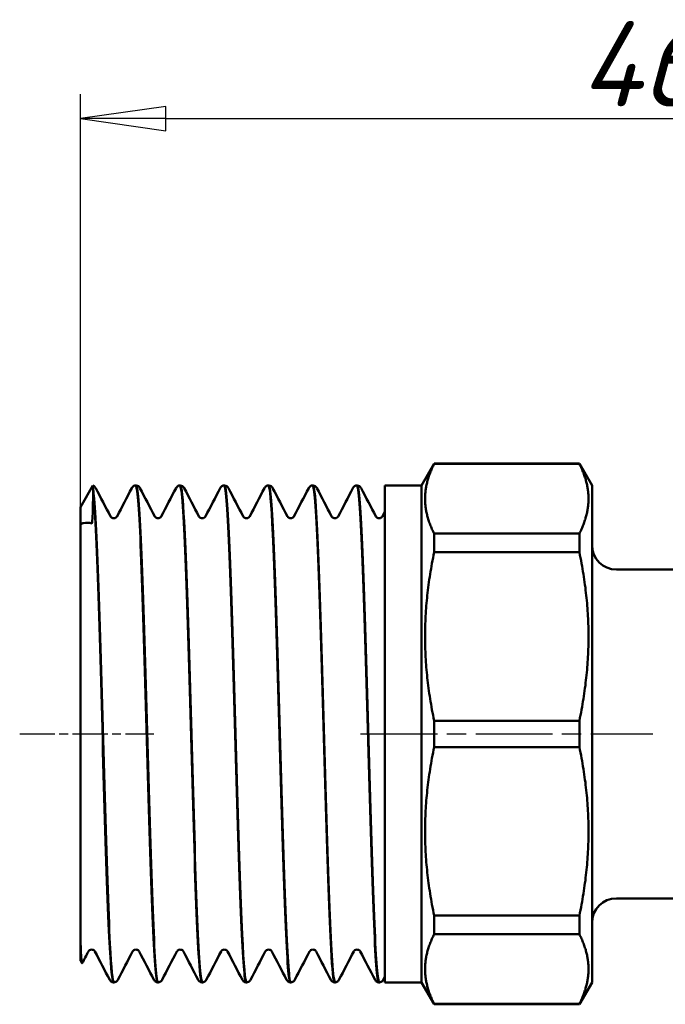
# Model space of a CAD drawing. Header units: millimetres. Extents: x -400 to 1117, y -69 to 356.
# Tile 5 of 11: x 50 to 77, y 129 to 169. Entities that reach past the tile are written whole.
import ezdxf

# ---------------------------------------------------------------- set-up
doc = ezdxf.new("R2010")
doc.units = ezdxf.units.MM
doc.linetypes.add('CHAIN', pattern=[0.7087, 0.4724, -0.0591, 0.1181, -0.0591])
for name, color, linetype, lineweight in [('Видимый контур (ГОСТ)', 7, 'Continuous', 50), ('Осевая линия (ГОСТ)', 7, 'Continuous', 25), ('Размер (ГОСТ)', 7, 'Continuous', 25)]:
    doc.layers.add(name, color=color, linetype=linetype, lineweight=lineweight)
doc.styles.add('Обычный текст (ГОСТ)', font='GOST Common Italic.ttf')
doc.dimstyles.new('Обычный (ГОСТ)', dxfattribs={"dimtxt": 3.5, "dimasz": 3.5, "dimexe": 1, "dimexo": 0, "dimgap": 0.5, "dimtad": 1, "dimrnd": 1e-08, "dimtxsty": 'Обычный текст (ГОСТ)', "dimblk": 'Filled-1', "dimcen": 0.09, "dimdle": 15, "dimclrd": 256, "dimclre": 256, "dimclrt": 256, "dimazin": 2, "dimtfac": 0.714286, "dimtdec": 3, "dimtmove": 0, "dimatfit": 3, "dimfxl": 1, "dimtolj": 1, "dimlwd": 25, "dimlwe": 25, "dimarcsym": 0})

# ---------------------------------------------------------------- blocks, each defined once
blk = doc.blocks.new('Filled-1')
at = {"color": 0}
for p, q in [((0, 0), (-1, 0.143)), ((-1, 0.143), (-1, -0.143)), ((-1, 0), (0, 0)), ((-1, -0.143), (0, 0))]:
    blk.add_line(p, q, dxfattribs=at)
at = {"color": 0, "flags": 128}
blk.add_lwpolyline([(-1, -0.143), (0, 0), (-1, 0.143), (-1, -0.143)], dxfattribs=at)
at = {"color": 0}
blk.add_solid([(-1, -0.143), (0, 0), (-1, 0.143), (-1, -0.143)], dxfattribs=at)
blk = doc.blocks.new('*D10')
at = {"layer": 'Defpoints', "color": 0, "linetype": 'Continuous', "transparency": 16777216}
for p in [(98.95, 165.26), (98.95, 146.401), (52.95, 144.492)]:
    blk.add_point(p, dxfattribs=at)
at = {"layer": 'Размер (ГОСТ)', "linetype": 'Continuous', "lineweight": 25, "transparency": 16777216}
for p, q in [((52.95, 144.492), (52.95, 166.26)), ((98.95, 146.401), (98.95, 166.26)), ((56.45, 165.26), (95.45, 165.26))]:
    blk.add_line(p, q, dxfattribs=at)
at = {"layer": 'Размер (ГОСТ)', "linetype": 'Continuous', "lineweight": 25, "transparency": 16777216, "xscale": 3.5, "yscale": 3.5, "zscale": 3.5, "rotation": 180}
blk.add_blockref('Filled-1', (52.95, 165.26), dxfattribs=at)
at = {"layer": 'Размер (ГОСТ)', "linetype": 'Continuous', "lineweight": 25, "transparency": 16777216, "xscale": 3.5, "yscale": 3.5, "zscale": 3.5}
blk.add_blockref('Filled-1', (98.95, 165.26), dxfattribs=at)
at = {"layer": 'Размер (ГОСТ)', "linetype": 'Continuous', "lineweight": 25, "transparency": 16777216, "insert": (73.456, 169.26), "char_height": 3.5, "attachment_point": 1, "style": 'Обычный текст (ГОСТ)'}
blk.add_mtext('\\A1;46', dxfattribs=at)

msp = doc.modelspace()

# ---------------------------------------------------------------- linework, layer by layer
at = {"layer": 'Видимый контур (ГОСТ)'}
for p, q in [((66.95, 150.201), (67.47, 151.101)), ((67.47, 151.088), (67.47, 151.101)), ((73.431, 151.101), (67.47, 151.101)), ((73.431, 151.088), (67.47, 151.088)), ((73.431, 151.101), (73.431, 151.088)), ((73.95, 150.201), (73.431, 151.101)), ((52.95, 149.312), (53.459, 150.193)), ((53.463, 149.929), (53.463, 150.049)), ((55.23, 150.201), (55.213, 150.201)), ((57.046, 150.201), (57.029, 150.201)), ((58.862, 150.201), (58.845, 150.201)), ((60.678, 150.201), (60.661, 150.201)), ((62.494, 150.201), (62.477, 150.201)), ((64.31, 150.201), (64.293, 150.201)), ((65.45, 129.801), (65.45, 150.201)), ((65.45, 150.201), (66.95, 150.201)), ((66.95, 150.201), (66.95, 129.801)), ((73.95, 129.801), (73.95, 150.201)), ((52.95, 149.312), (52.95, 148.618)), ((65.343, 148.93), (65.45, 149.136)), ((52.95, 144.492), (52.95, 148.618)), ((67.47, 147.458), (67.47, 148.223)), ((73.431, 148.223), (67.47, 148.223)), ((73.431, 148.223), (73.431, 147.458)), ((73.431, 147.458), (67.47, 147.458)), ((74.95, 146.751), (79.45, 146.751)), ((52.95, 140.026), (52.95, 144.492)), ((67.47, 139.46), (67.47, 140.542)), ((73.431, 140.542), (67.47, 140.542)), ((73.431, 140.542), (73.431, 139.46)), ((52.95, 135.553), (52.95, 140.026)), ((73.431, 139.46), (67.47, 139.46)), ((52.95, 131.404), (52.95, 135.553)), ((74.95, 133.251), (79.45, 133.251)), ((67.47, 131.779), (67.47, 132.544)), ((73.431, 132.544), (67.47, 132.544)), ((73.431, 132.544), (73.431, 131.779)), ((73.431, 131.779), (67.47, 131.779)), ((52.95, 131.404), (52.95, 130.69)), ((52.95, 130.69), (53.01, 130.586)), ((54.322, 129.801), (54.305, 129.801)), ((56.138, 129.801), (56.121, 129.801)), ((57.954, 129.801), (57.937, 129.801)), ((59.77, 129.801), (59.753, 129.801)), ((61.586, 129.801), (61.569, 129.801)), ((63.402, 129.801), (63.385, 129.801)), ((65.218, 129.801), (65.201, 129.801)), ((65.45, 130.047), (65.378, 129.908)), ((65.45, 129.801), (66.95, 129.801)), ((66.95, 129.801), (67.47, 128.901)), ((73.95, 129.801), (73.431, 128.901)), ((67.47, 128.901), (67.47, 128.914)), ((73.431, 128.914), (67.47, 128.914)), ((73.431, 128.901), (67.47, 128.901)), ((73.431, 128.914), (73.431, 128.901))]:
    msp.add_line(p, q, dxfattribs=at)
for centre, start, end in [((74.95, 147.751), 180, 270), ((74.95, 132.251), 90, 180)]:
    msp.add_arc(centre, 1, start, end, dxfattribs=at)
for points in [[(67.47, 151.088), (66.741, 149.655), (67.47, 148.223)], [(73.431, 148.223), (74.159, 149.655), (73.431, 151.088)], [(67.47, 147.458), (66.741, 144), (67.47, 140.542)], [(73.431, 140.542), (74.159, 144), (73.431, 147.458)], [(67.47, 139.46), (66.741, 136.002), (67.47, 132.544)], [(73.431, 132.544), (74.159, 136.002), (73.431, 139.46)], [(67.47, 131.779), (66.741, 130.346), (67.47, 128.914)], [(73.431, 128.914), (74.159, 130.346), (73.431, 131.779)]]:
    msp.add_rational_spline(points, [1.11858571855, 1.18816282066, 1.11858571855], degree=2, dxfattribs=at)
for points in [[(53.459, 150.193), (53.461, 150.197), (53.463, 150.15), (53.463, 150.049)], [(53.573, 150.094), (53.775, 149.706), (53.977, 149.318), (54.18, 148.93)], [(54.446, 148.93), (54.649, 149.318), (54.851, 149.706), (55.053, 150.094)], [(55.389, 150.094), (55.591, 149.706), (55.794, 149.318), (55.996, 148.93)], [(56.262, 148.93), (56.465, 149.318), (56.667, 149.706), (56.869, 150.094)], [(57.205, 150.094), (57.407, 149.706), (57.61, 149.318), (57.812, 148.93)], [(58.078, 148.93), (58.281, 149.318), (58.483, 149.706), (58.685, 150.094)], [(59.021, 150.094), (59.223, 149.706), (59.426, 149.318), (59.628, 148.93)], [(59.895, 148.93), (60.097, 149.318), (60.299, 149.706), (60.501, 150.094)], [(60.837, 150.094), (61.04, 149.706), (61.242, 149.318), (61.444, 148.93)], [(61.711, 148.93), (61.913, 149.318), (62.115, 149.706), (62.318, 150.094)], [(62.653, 150.094), (62.856, 149.706), (63.058, 149.318), (63.26, 148.93)], [(63.527, 148.93), (63.729, 149.318), (63.931, 149.706), (64.134, 150.094)], [(64.47, 150.094), (64.672, 149.706), (64.874, 149.318), (65.076, 148.93)], [(53.272, 131.071), (53.187, 130.91), (53.103, 130.748), (53.019, 130.587)], [(54.145, 129.908), (53.943, 130.296), (53.741, 130.684), (53.538, 131.071)], [(55.088, 131.071), (54.885, 130.684), (54.683, 130.296), (54.481, 129.908)], [(55.961, 129.908), (55.759, 130.296), (55.557, 130.684), (55.354, 131.071)], [(56.904, 131.071), (56.702, 130.684), (56.499, 130.296), (56.297, 129.908)], [(57.777, 129.908), (57.575, 130.296), (57.373, 130.684), (57.17, 131.071)], [(58.72, 131.071), (58.518, 130.684), (58.315, 130.296), (58.113, 129.908)], [(59.593, 129.908), (59.391, 130.296), (59.189, 130.684), (58.987, 131.071)], [(60.536, 131.071), (60.334, 130.684), (60.132, 130.296), (59.929, 129.908)], [(61.409, 129.908), (61.207, 130.296), (61.005, 130.684), (60.803, 131.071)], [(62.352, 131.071), (62.15, 130.684), (61.948, 130.296), (61.745, 129.908)], [(63.226, 129.908), (63.023, 130.296), (62.821, 130.684), (62.619, 131.071)], [(64.168, 131.071), (63.966, 130.684), (63.764, 130.296), (63.561, 129.908)], [(65.042, 129.908), (64.839, 130.296), (64.637, 130.684), (64.435, 131.071)]]:
    msp.add_open_spline(points, degree=3, dxfattribs=at)
for points, knots in [([(53.459, 150.193), (53.493, 150.183), (53.517, 150.164), (53.551, 150.131), (53.561, 150.116), (53.57, 150.1), (53.572, 150.097), (53.573, 150.094)], [0, 0, 0, 0, 0.02133103, 0.02133103, 0.04422006, 0.04422006, 0.04913976, 0.04913976, 0.04913976, 0.04913976]), ([(54.322, 129.805), (54.267, 129.809), (54.213, 130.354), (54.158, 131.383), (54.086, 132.749), (54.014, 134.954), (53.941, 137.424), (53.869, 139.883), (53.797, 142.579), (53.725, 144.819), (53.653, 147.06), (53.581, 148.822), (53.509, 149.648), (53.494, 149.823), (53.479, 149.957), (53.463, 150.049)], [-10.996836, -10.996836, -10.996836, -10.996836, -10.431104, -10.431104, -10.431104, -9.680173, -9.680173, -9.680173, -8.932836, -8.932836, -8.932836, -8.184852, -8.184852, -8.184852, -8.026571, -8.026571, -8.026571, -8.026571]), ([(55.053, 150.094), (55.061, 150.11), (55.071, 150.128), (55.105, 150.16), (55.12, 150.172), (55.16, 150.192), (55.186, 150.2), (55.212, 150.201)], [0, 0, 0, 0, 0.02822783, 0.02822783, 0.0429059, 0.0429059, 0.0581087, 0.0581087, 0.0581087, 0.0581087]), ([(55.212, 150.201), (55.28, 150.2), (55.349, 149.321), (55.417, 147.758), (55.489, 146.103), (55.561, 143.698), (55.634, 141.166), (55.706, 138.635), (55.778, 136.002), (55.85, 133.951), (55.922, 131.9), (55.994, 130.451), (56.067, 129.978), (56.085, 129.86), (56.103, 129.803), (56.121, 129.806)], [7.85272, 7.85272, 7.85272, 7.85272, 8.560655, 8.560655, 8.560655, 9.310314, 9.310314, 9.310314, 10.059736, 10.059736, 10.059736, 10.808926, 10.808926, 10.808926, 10.995574, 10.995574, 10.995574, 10.995574]), ([(56.138, 129.802), (56.13, 129.801), (56.122, 129.812), (56.114, 129.834), (56.042, 130.041), (55.97, 131.243), (55.897, 133.128), (55.825, 135.011), (55.753, 137.555), (55.681, 140.103), (55.609, 142.648), (55.536, 145.169), (55.464, 147.016), (55.392, 148.862), (55.32, 150.015), (55.248, 150.18), (55.242, 150.194), (55.236, 150.201), (55.23, 150.2)], [-17.280022, -17.280022, -17.280022, -17.280022, -17.197608, -17.197608, -17.197608, -16.447299, -16.447299, -16.447299, -15.697964, -15.697964, -15.697964, -14.949518, -14.949518, -14.949518, -14.201875, -14.201875, -14.201875, -14.137167, -14.137167, -14.137167, -14.137167]), ([(55.23, 150.201), (55.266, 150.199), (55.301, 150.185), (55.345, 150.155), (55.359, 150.139), (55.378, 150.114), (55.384, 150.104), (55.389, 150.094)], [0, 0, 0, 0, 0.02091534, 0.02091534, 0.04041288, 0.04041288, 0.05807957, 0.05807957, 0.05807957, 0.05807957]), ([(56.869, 150.094), (56.877, 150.11), (56.888, 150.128), (56.921, 150.16), (56.936, 150.172), (56.976, 150.192), (57.002, 150.2), (57.028, 150.201)], [0, 0, 0, 0, 0.02822783, 0.02822783, 0.0429059, 0.0429059, 0.0581087, 0.0581087, 0.0581087, 0.0581087]), ([(57.028, 150.193), (57.068, 150.193), (57.108, 149.907), (57.148, 149.338), (57.221, 148.314), (57.293, 146.386), (57.365, 144.052), (57.437, 141.719), (57.509, 139.004), (57.581, 136.607), (57.653, 134.21), (57.725, 132.155), (57.797, 130.973), (57.843, 130.207), (57.89, 129.812), (57.937, 129.808)], [14.135905, 14.135905, 14.135905, 14.135905, 14.551581, 14.551581, 14.551581, 15.299491, 15.299491, 15.299491, 16.047207, 16.047207, 16.047207, 16.794733, 16.794733, 16.794733, 17.27876, 17.27876, 17.27876, 17.27876]), ([(57.046, 150.201), (57.083, 150.199), (57.117, 150.185), (57.161, 150.155), (57.175, 150.139), (57.194, 150.114), (57.2, 150.104), (57.205, 150.094)], [0, 0, 0, 0, 0.02091534, 0.02091534, 0.04041288, 0.04041288, 0.05807957, 0.05807957, 0.05807957, 0.05807957]), ([(57.954, 129.809), (57.92, 129.807), (57.886, 130.014), (57.851, 130.432), (57.779, 131.314), (57.707, 133.123), (57.635, 135.393), (57.563, 137.662), (57.491, 140.367), (57.419, 142.812), (57.347, 145.255), (57.275, 147.413), (57.203, 148.728), (57.15, 149.686), (57.098, 150.19), (57.046, 150.196)], [-23.563207, -23.563207, -23.563207, -23.563207, -23.208249, -23.208249, -23.208249, -22.459893, -22.459893, -22.459893, -21.711945, -21.711945, -21.711945, -20.964382, -20.964382, -20.964382, -20.420352, -20.420352, -20.420352, -20.420352]), ([(58.685, 150.094), (58.693, 150.11), (58.704, 150.128), (58.737, 150.16), (58.752, 150.172), (58.792, 150.192), (58.818, 150.2), (58.844, 150.201)], [0, 0, 0, 0, 0.02822783, 0.02822783, 0.0429059, 0.0429059, 0.0581087, 0.0581087, 0.0581087, 0.0581087]), ([(58.844, 150.197), (58.86, 150.2), (58.876, 150.158), (58.891, 150.07), (58.964, 149.661), (59.036, 148.259), (59.109, 146.23), (59.181, 144.203), (59.254, 141.571), (59.327, 139.022), (59.399, 136.476), (59.472, 134.039), (59.544, 132.348), (59.614, 130.724), (59.683, 129.804), (59.753, 129.801)], [20.41909, 20.41909, 20.41909, 20.41909, 20.580602, 20.580602, 20.580602, 21.334228, 21.334228, 21.334228, 22.087227, 22.087227, 22.087227, 22.839621, 22.839621, 22.839621, 23.561945, 23.561945, 23.561945, 23.561945]), ([(58.862, 150.201), (58.899, 150.199), (58.933, 150.185), (58.977, 150.155), (58.991, 150.139), (59.01, 150.114), (59.016, 150.104), (59.021, 150.094)], [0, 0, 0, 0, 0.02091534, 0.02091534, 0.04041288, 0.04041288, 0.05807957, 0.05807957, 0.05807957, 0.05807957]), ([(59.77, 129.803), (59.709, 129.807), (59.648, 130.501), (59.587, 131.776), (59.514, 133.289), (59.442, 135.604), (59.369, 138.118), (59.297, 140.631), (59.225, 143.315), (59.152, 145.472), (59.08, 147.628), (59.007, 149.235), (58.935, 149.875), (58.911, 150.091), (58.886, 150.196), (58.862, 150.194)], [-29.846392, -29.846392, -29.846392, -29.846392, -29.212348, -29.212348, -29.212348, -28.459954, -28.459954, -28.459954, -27.708141, -27.708141, -27.708141, -26.956889, -26.956889, -26.956889, -26.703538, -26.703538, -26.703538, -26.703538]), ([(60.501, 150.094), (60.509, 150.11), (60.52, 150.128), (60.553, 150.16), (60.568, 150.172), (60.608, 150.192), (60.634, 150.2), (60.661, 150.201)], [0, 0, 0, 0, 0.02822783, 0.02822783, 0.0429059, 0.0429059, 0.0581087, 0.0581087, 0.0581087, 0.0581087]), ([(60.661, 150.199), (60.722, 150.195), (60.784, 149.487), (60.846, 148.188), (60.918, 146.67), (60.99, 144.361), (61.062, 141.857), (61.134, 139.355), (61.206, 136.685), (61.278, 134.537), (61.35, 132.389), (61.422, 130.785), (61.494, 130.137), (61.519, 129.914), (61.544, 129.806), (61.569, 129.808)], [26.702276, 26.702276, 26.702276, 26.702276, 27.342542, 27.342542, 27.342542, 28.091326, 28.091326, 28.091326, 28.839682, 28.839682, 28.839682, 29.58763, 29.58763, 29.58763, 29.84513, 29.84513, 29.84513, 29.84513]), ([(61.586, 129.804), (61.574, 129.802), (61.561, 129.828), (61.549, 129.885), (61.477, 130.21), (61.405, 131.517), (61.333, 133.47), (61.261, 135.423), (61.189, 138), (61.117, 140.538), (61.045, 143.075), (60.973, 145.548), (60.901, 147.318), (60.829, 149.088), (60.757, 150.138), (60.685, 150.198), (60.682, 150.2), (60.68, 150.201), (60.678, 150.201)], [-36.129577, -36.129577, -36.129577, -36.129577, -36.000084, -36.000084, -36.000084, -35.252368, -35.252368, -35.252368, -34.504842, -34.504842, -34.504842, -33.7575, -33.7575, -33.7575, -33.010337, -33.010337, -33.010337, -32.986723, -32.986723, -32.986723, -32.986723]), ([(60.678, 150.201), (60.715, 150.199), (60.749, 150.185), (60.793, 150.155), (60.807, 150.139), (60.826, 150.114), (60.832, 150.104), (60.837, 150.094)], [0, 0, 0, 0, 0.02091534, 0.02091534, 0.04041288, 0.04041288, 0.05807957, 0.05807957, 0.05807957, 0.05807957]), ([(62.318, 150.094), (62.326, 150.11), (62.336, 150.128), (62.369, 150.16), (62.384, 150.172), (62.424, 150.192), (62.45, 150.2), (62.477, 150.201)], [0, 0, 0, 0, 0.02822783, 0.02822783, 0.0429059, 0.0429059, 0.0581087, 0.0581087, 0.0581087, 0.0581087]), ([(62.477, 150.193), (62.512, 150.194), (62.547, 149.975), (62.582, 149.533), (62.655, 148.624), (62.727, 146.783), (62.799, 144.489), (62.872, 142.198), (62.944, 139.479), (63.016, 137.038), (63.088, 134.6), (63.161, 132.464), (63.233, 131.183), (63.284, 130.283), (63.334, 129.812), (63.385, 129.807)], [32.985461, 32.985461, 32.985461, 32.985461, 33.350594, 33.350594, 33.350594, 34.101967, 34.101967, 34.101967, 34.852276, 34.852276, 34.852276, 35.601611, 35.601611, 35.601611, 36.128316, 36.128316, 36.128316, 36.128316]), ([(62.494, 150.201), (62.531, 150.199), (62.565, 150.185), (62.61, 150.155), (62.623, 150.139), (62.642, 150.114), (62.648, 150.104), (62.653, 150.094)], [0, 0, 0, 0, 0.02091534, 0.02091534, 0.04041288, 0.04041288, 0.05807957, 0.05807957, 0.05807957, 0.05807957]), ([(63.402, 129.809), (63.362, 129.809), (63.321, 130.107), (63.28, 130.697), (63.208, 131.741), (63.136, 133.689), (63.063, 136.037), (62.991, 138.384), (62.919, 141.106), (62.847, 143.499), (62.775, 145.891), (62.702, 147.929), (62.63, 149.087), (62.585, 149.816), (62.539, 150.19), (62.494, 150.194)], [-42.412763, -42.412763, -42.412763, -42.412763, -41.989261, -41.989261, -41.989261, -41.239839, -41.239839, -41.239839, -40.490649, -40.490649, -40.490649, -39.741686, -39.741686, -39.741686, -39.269908, -39.269908, -39.269908, -39.269908]), ([(64.134, 150.094), (64.142, 150.11), (64.152, 150.128), (64.185, 150.16), (64.2, 150.172), (64.24, 150.192), (64.266, 150.2), (64.293, 150.201)], [0, 0, 0, 0, 0.02822783, 0.02822783, 0.0429059, 0.0429059, 0.0581087, 0.0581087, 0.0581087, 0.0581087]), ([(64.293, 150.199), (64.303, 150.201), (64.313, 150.183), (64.323, 150.147), (64.395, 149.885), (64.467, 148.636), (64.539, 146.721), (64.611, 144.81), (64.683, 142.257), (64.755, 139.718), (64.827, 137.166), (64.9, 134.654), (64.972, 132.837), (65.044, 131.028), (65.116, 129.925), (65.188, 129.811), (65.193, 129.804), (65.197, 129.801), (65.201, 129.801)], [39.268646, 39.268646, 39.268646, 39.268646, 39.372836, 39.372836, 39.372836, 40.121429, 40.121429, 40.121429, 40.868471, 40.868471, 40.868471, 41.619402, 41.619402, 41.619402, 42.366739, 42.366739, 42.366739, 42.411501, 42.411501, 42.411501, 42.411501]), ([(64.31, 150.201), (64.347, 150.199), (64.381, 150.185), (64.426, 150.155), (64.439, 150.139), (64.458, 150.114), (64.464, 150.104), (64.47, 150.094)], [0, 0, 0, 0, 0.02091534, 0.02091534, 0.04041288, 0.04041288, 0.05807957, 0.05807957, 0.05807957, 0.05807957]), ([(65.218, 129.801), (65.151, 129.803), (65.083, 130.666), (65.015, 132.206), (64.943, 133.854), (64.871, 136.26), (64.798, 138.797), (64.726, 141.334), (64.654, 143.975), (64.581, 146.034), (64.509, 148.093), (64.436, 149.549), (64.364, 150.023), (64.346, 150.141), (64.328, 150.198), (64.31, 150.196)], [-48.695948, -48.695948, -48.695948, -48.695948, -47.993643, -47.993643, -47.993643, -47.242168, -47.242168, -47.242168, -46.490969, -46.490969, -46.490969, -45.740041, -45.740041, -45.740041, -45.553093, -45.553093, -45.553093, -45.553093]), ([(53.463, 149.929), (53.463, 149.68), (53.457, 149.31), (53.442, 148.901), (53.435, 148.771), (53.425, 148.69), (53.423, 148.674), (53.419, 148.659), (53.418, 148.656), (53.417, 148.652), (53.417, 148.65), (53.416, 148.648), (53.415, 148.648), (53.415, 148.647), (53.415, 148.646), (53.414, 148.645), (53.414, 148.645), (53.413, 148.644), (53.413, 148.644), (53.412, 148.643), (53.411, 148.643), (53.41, 148.644)], [-0.0859104, -0.0859104, -0.0859104, -0.0859104, -0.0366028, -0.0366028, -0.0080454, -0.0080454, -0.00323779, -0.00323779, -0.00202549, -0.00202549, -0.00156327, -0.00156327, -0.00131593, -0.00131593, -0.00112407, -0.00112407, -0.0009163, -0.0009163, -0.0006061, -0.0006061, 0, 0, 0, 0]), ([(53.463, 149.929), (53.536, 149.343), (53.608, 147.782), (53.681, 145.654), (53.753, 143.526), (53.826, 140.854), (53.898, 138.332), (53.97, 135.812), (54.043, 133.468), (54.115, 131.912), (54.178, 130.555), (54.241, 129.809), (54.305, 129.803)], [1.802133, 1.802133, 1.802133, 1.802133, 2.554176, 2.554176, 2.554176, 3.305932, 3.305932, 3.305932, 4.057407, 4.057407, 4.057407, 4.712389, 4.712389, 4.712389, 4.712389]), ([(54.18, 148.93), (54.182, 148.926), (54.187, 148.915), (54.213, 148.89), (54.227, 148.88), (54.264, 148.862), (54.288, 148.856), (54.313, 148.856)], [0, 0, 0, 0, 0.02813456, 0.02813456, 0.04290855, 0.04290855, 0.05823067, 0.05823067, 0.05823067, 0.05823067]), ([(54.313, 148.856), (54.349, 148.856), (54.383, 148.87), (54.421, 148.896), (54.431, 148.907), (54.442, 148.923), (54.445, 148.928), (54.446, 148.93)], [0, 0, 0, 0, 0.02200714, 0.02200714, 0.04095795, 0.04095795, 0.05820552, 0.05820552, 0.05820552, 0.05820552]), ([(55.996, 148.93), (55.998, 148.926), (56.003, 148.915), (56.03, 148.89), (56.043, 148.88), (56.08, 148.862), (56.104, 148.856), (56.129, 148.856)], [0, 0, 0, 0, 0.02813456, 0.02813456, 0.04290855, 0.04290855, 0.05823067, 0.05823067, 0.05823067, 0.05823067]), ([(56.129, 148.856), (56.165, 148.856), (56.199, 148.87), (56.237, 148.896), (56.247, 148.907), (56.258, 148.923), (56.261, 148.928), (56.262, 148.93)], [0, 0, 0, 0, 0.02200714, 0.02200714, 0.04095795, 0.04095795, 0.05820552, 0.05820552, 0.05820552, 0.05820552]), ([(57.812, 148.93), (57.814, 148.926), (57.819, 148.915), (57.846, 148.89), (57.859, 148.88), (57.896, 148.862), (57.92, 148.856), (57.945, 148.856)], [0, 0, 0, 0, 0.02813456, 0.02813456, 0.04290855, 0.04290855, 0.05823067, 0.05823067, 0.05823067, 0.05823067]), ([(57.945, 148.856), (57.981, 148.856), (58.015, 148.87), (58.053, 148.896), (58.063, 148.907), (58.074, 148.923), (58.077, 148.928), (58.078, 148.93)], [0, 0, 0, 0, 0.02200714, 0.02200714, 0.04095795, 0.04095795, 0.05820552, 0.05820552, 0.05820552, 0.05820552]), ([(59.628, 148.93), (59.63, 148.926), (59.635, 148.915), (59.662, 148.89), (59.675, 148.88), (59.712, 148.862), (59.736, 148.856), (59.761, 148.856)], [0, 0, 0, 0, 0.02813456, 0.02813456, 0.04290855, 0.04290855, 0.05823067, 0.05823067, 0.05823067, 0.05823067]), ([(59.761, 148.856), (59.797, 148.856), (59.831, 148.87), (59.869, 148.896), (59.879, 148.907), (59.89, 148.923), (59.893, 148.928), (59.895, 148.93)], [0, 0, 0, 0, 0.02200714, 0.02200714, 0.04095795, 0.04095795, 0.05820552, 0.05820552, 0.05820552, 0.05820552]), ([(61.444, 148.93), (61.447, 148.926), (61.451, 148.915), (61.478, 148.89), (61.491, 148.88), (61.528, 148.862), (61.553, 148.856), (61.577, 148.856)], [0, 0, 0, 0, 0.02813456, 0.02813456, 0.04290855, 0.04290855, 0.05823067, 0.05823067, 0.05823067, 0.05823067]), ([(61.577, 148.856), (61.613, 148.856), (61.647, 148.87), (61.685, 148.896), (61.695, 148.907), (61.707, 148.923), (61.709, 148.928), (61.711, 148.93)], [0, 0, 0, 0, 0.02200714, 0.02200714, 0.04095795, 0.04095795, 0.05820552, 0.05820552, 0.05820552, 0.05820552]), ([(63.26, 148.93), (63.263, 148.926), (63.267, 148.915), (63.294, 148.89), (63.307, 148.88), (63.344, 148.862), (63.369, 148.856), (63.394, 148.856)], [0, 0, 0, 0, 0.02813456, 0.02813456, 0.04290855, 0.04290855, 0.05823067, 0.05823067, 0.05823067, 0.05823067]), ([(63.394, 148.856), (63.429, 148.856), (63.463, 148.87), (63.501, 148.896), (63.511, 148.907), (63.523, 148.923), (63.525, 148.928), (63.527, 148.93)], [0, 0, 0, 0, 0.02200714, 0.02200714, 0.04095795, 0.04095795, 0.05820552, 0.05820552, 0.05820552, 0.05820552]), ([(65.076, 148.93), (65.079, 148.926), (65.084, 148.915), (65.11, 148.89), (65.123, 148.88), (65.16, 148.862), (65.185, 148.856), (65.21, 148.856)], [0, 0, 0, 0, 0.02813456, 0.02813456, 0.04290855, 0.04290855, 0.05823067, 0.05823067, 0.05823067, 0.05823067]), ([(65.21, 148.856), (65.245, 148.856), (65.279, 148.87), (65.317, 148.896), (65.327, 148.907), (65.339, 148.923), (65.341, 148.928), (65.343, 148.93)], [0, 0, 0, 0, 0.02200714, 0.02200714, 0.04095795, 0.04095795, 0.05820552, 0.05820552, 0.05820552, 0.05820552]), ([(53.41, 148.644), (53.301, 148.677), (53.189, 148.682), (53.034, 148.648), (52.992, 148.635), (52.95, 148.618)], [-0.2555462, -0.2555462, -0.2555462, -0.2555462, -0.124961, -0.124961, -0.0777486, -0.0777486, -0.0777486, -0.0777486]), ([(52.95, 131.404), (52.966, 131.015), (52.981, 130.76), (53.004, 130.593), (53.011, 130.572), (53.019, 130.587)], [-2.9541331, -2.9541331, -2.9541331, -2.9541331, -2.6679178, -2.6679178, -2.5273237, -2.5273237, -2.5273237, -2.5273237]), ([(53.405, 131.146), (53.369, 131.146), (53.335, 131.132), (53.297, 131.106), (53.287, 131.094), (53.276, 131.079), (53.273, 131.074), (53.272, 131.071)], [0, 0, 0, 0, 0.02200714, 0.02200714, 0.04095795, 0.04095795, 0.05820552, 0.05820552, 0.05820552, 0.05820552]), ([(53.538, 131.071), (53.536, 131.076), (53.531, 131.087), (53.505, 131.112), (53.491, 131.122), (53.454, 131.14), (53.43, 131.146), (53.405, 131.146)], [0, 0, 0, 0, 0.02813456, 0.02813456, 0.04290855, 0.04290855, 0.05823067, 0.05823067, 0.05823067, 0.05823067]), ([(55.221, 131.146), (55.185, 131.146), (55.151, 131.132), (55.113, 131.106), (55.103, 131.094), (55.092, 131.079), (55.089, 131.074), (55.088, 131.071)], [0, 0, 0, 0, 0.02200714, 0.02200714, 0.04095795, 0.04095795, 0.05820552, 0.05820552, 0.05820552, 0.05820552]), ([(55.354, 131.071), (55.352, 131.076), (55.347, 131.087), (55.321, 131.112), (55.308, 131.122), (55.271, 131.14), (55.246, 131.146), (55.221, 131.146)], [0, 0, 0, 0, 0.02813456, 0.02813456, 0.04290855, 0.04290855, 0.05823067, 0.05823067, 0.05823067, 0.05823067]), ([(57.037, 131.146), (57.001, 131.146), (56.968, 131.132), (56.929, 131.106), (56.92, 131.094), (56.908, 131.079), (56.905, 131.074), (56.904, 131.071)], [0, 0, 0, 0, 0.02200714, 0.02200714, 0.04095795, 0.04095795, 0.05820552, 0.05820552, 0.05820552, 0.05820552]), ([(57.17, 131.071), (57.168, 131.076), (57.163, 131.087), (57.137, 131.112), (57.124, 131.122), (57.087, 131.14), (57.062, 131.146), (57.037, 131.146)], [0, 0, 0, 0, 0.02813456, 0.02813456, 0.04290855, 0.04290855, 0.05823067, 0.05823067, 0.05823067, 0.05823067]), ([(58.853, 131.146), (58.818, 131.146), (58.784, 131.132), (58.745, 131.106), (58.736, 131.094), (58.724, 131.079), (58.721, 131.074), (58.72, 131.071)], [0, 0, 0, 0, 0.02200714, 0.02200714, 0.04095795, 0.04095795, 0.05820552, 0.05820552, 0.05820552, 0.05820552]), ([(58.987, 131.071), (58.984, 131.076), (58.979, 131.087), (58.953, 131.112), (58.94, 131.122), (58.903, 131.14), (58.878, 131.146), (58.853, 131.146)], [0, 0, 0, 0, 0.02813456, 0.02813456, 0.04290855, 0.04290855, 0.05823067, 0.05823067, 0.05823067, 0.05823067]), ([(60.669, 131.146), (60.634, 131.146), (60.6, 131.132), (60.562, 131.106), (60.552, 131.094), (60.54, 131.079), (60.538, 131.074), (60.536, 131.071)], [0, 0, 0, 0, 0.02200714, 0.02200714, 0.04095795, 0.04095795, 0.05820552, 0.05820552, 0.05820552, 0.05820552]), ([(60.803, 131.071), (60.8, 131.076), (60.795, 131.087), (60.769, 131.112), (60.756, 131.122), (60.719, 131.14), (60.694, 131.146), (60.669, 131.146)], [0, 0, 0, 0, 0.02813456, 0.02813456, 0.04290855, 0.04290855, 0.05823067, 0.05823067, 0.05823067, 0.05823067]), ([(62.485, 131.146), (62.45, 131.146), (62.416, 131.132), (62.378, 131.106), (62.368, 131.094), (62.356, 131.079), (62.354, 131.074), (62.352, 131.071)], [0, 0, 0, 0, 0.02200714, 0.02200714, 0.04095795, 0.04095795, 0.05820552, 0.05820552, 0.05820552, 0.05820552]), ([(62.619, 131.071), (62.616, 131.076), (62.612, 131.087), (62.585, 131.112), (62.572, 131.122), (62.535, 131.14), (62.51, 131.146), (62.485, 131.146)], [0, 0, 0, 0, 0.02813456, 0.02813456, 0.04290855, 0.04290855, 0.05823067, 0.05823067, 0.05823067, 0.05823067]), ([(64.302, 131.146), (64.266, 131.146), (64.232, 131.132), (64.194, 131.106), (64.184, 131.094), (64.172, 131.079), (64.17, 131.074), (64.168, 131.071)], [0, 0, 0, 0, 0.02200714, 0.02200714, 0.04095795, 0.04095795, 0.05820552, 0.05820552, 0.05820552, 0.05820552]), ([(64.435, 131.071), (64.432, 131.076), (64.428, 131.087), (64.401, 131.112), (64.388, 131.122), (64.351, 131.14), (64.326, 131.146), (64.302, 131.146)], [0, 0, 0, 0, 0.02813456, 0.02813456, 0.04290855, 0.04290855, 0.05823067, 0.05823067, 0.05823067, 0.05823067]), ([(54.304, 129.801), (54.268, 129.803), (54.234, 129.817), (54.189, 129.847), (54.175, 129.862), (54.156, 129.888), (54.15, 129.898), (54.145, 129.908)], [0, 0, 0, 0, 0.02091534, 0.02091534, 0.04041288, 0.04041288, 0.05807957, 0.05807957, 0.05807957, 0.05807957]), ([(54.481, 129.908), (54.473, 129.892), (54.463, 129.874), (54.429, 129.842), (54.414, 129.83), (54.374, 129.81), (54.348, 129.802), (54.322, 129.801)], [0, 0, 0, 0, 0.02822783, 0.02822783, 0.0429059, 0.0429059, 0.0581087, 0.0581087, 0.0581087, 0.0581087]), ([(56.12, 129.801), (56.084, 129.803), (56.05, 129.817), (56.005, 129.847), (55.991, 129.862), (55.972, 129.888), (55.966, 129.898), (55.961, 129.908)], [0, 0, 0, 0, 0.02091534, 0.02091534, 0.04041288, 0.04041288, 0.05807957, 0.05807957, 0.05807957, 0.05807957]), ([(56.297, 129.908), (56.289, 129.892), (56.279, 129.874), (56.245, 129.842), (56.23, 129.83), (56.19, 129.81), (56.165, 129.802), (56.138, 129.801)], [0, 0, 0, 0, 0.02822783, 0.02822783, 0.0429059, 0.0429059, 0.0581087, 0.0581087, 0.0581087, 0.0581087]), ([(57.936, 129.801), (57.9, 129.803), (57.866, 129.817), (57.821, 129.847), (57.807, 129.862), (57.788, 129.888), (57.782, 129.898), (57.777, 129.908)], [0, 0, 0, 0, 0.02091534, 0.02091534, 0.04041288, 0.04041288, 0.05807957, 0.05807957, 0.05807957, 0.05807957]), ([(58.113, 129.908), (58.105, 129.892), (58.095, 129.874), (58.061, 129.842), (58.046, 129.83), (58.006, 129.81), (57.981, 129.802), (57.954, 129.801)], [0, 0, 0, 0, 0.02822783, 0.02822783, 0.0429059, 0.0429059, 0.0581087, 0.0581087, 0.0581087, 0.0581087]), ([(59.752, 129.801), (59.716, 129.803), (59.682, 129.817), (59.637, 129.847), (59.624, 129.862), (59.605, 129.888), (59.598, 129.898), (59.593, 129.908)], [0, 0, 0, 0, 0.02091534, 0.02091534, 0.04041288, 0.04041288, 0.05807957, 0.05807957, 0.05807957, 0.05807957]), ([(59.929, 129.908), (59.921, 129.892), (59.911, 129.874), (59.878, 129.842), (59.862, 129.83), (59.822, 129.81), (59.797, 129.802), (59.77, 129.801)], [0, 0, 0, 0, 0.02822783, 0.02822783, 0.0429059, 0.0429059, 0.0581087, 0.0581087, 0.0581087, 0.0581087]), ([(61.569, 129.801), (61.532, 129.803), (61.498, 129.817), (61.453, 129.847), (61.44, 129.862), (61.421, 129.888), (61.415, 129.898), (61.409, 129.908)], [0, 0, 0, 0, 0.02091534, 0.02091534, 0.04041288, 0.04041288, 0.05807957, 0.05807957, 0.05807957, 0.05807957]), ([(61.745, 129.908), (61.737, 129.892), (61.727, 129.874), (61.694, 129.842), (61.679, 129.83), (61.639, 129.81), (61.613, 129.802), (61.586, 129.801)], [0, 0, 0, 0, 0.02822783, 0.02822783, 0.0429059, 0.0429059, 0.0581087, 0.0581087, 0.0581087, 0.0581087]), ([(63.385, 129.801), (63.348, 129.803), (63.314, 129.817), (63.269, 129.847), (63.256, 129.862), (63.237, 129.888), (63.231, 129.898), (63.226, 129.908)], [0, 0, 0, 0, 0.02091534, 0.02091534, 0.04041288, 0.04041288, 0.05807957, 0.05807957, 0.05807957, 0.05807957]), ([(63.561, 129.908), (63.553, 129.892), (63.543, 129.874), (63.51, 129.842), (63.495, 129.83), (63.455, 129.81), (63.429, 129.802), (63.402, 129.801)], [0, 0, 0, 0, 0.02822783, 0.02822783, 0.0429059, 0.0429059, 0.0581087, 0.0581087, 0.0581087, 0.0581087]), ([(65.201, 129.801), (65.164, 129.803), (65.13, 129.817), (65.086, 129.847), (65.072, 129.862), (65.053, 129.888), (65.047, 129.898), (65.042, 129.908)], [0, 0, 0, 0, 0.02091534, 0.02091534, 0.04041288, 0.04041288, 0.05807957, 0.05807957, 0.05807957, 0.05807957]), ([(65.378, 129.908), (65.37, 129.892), (65.359, 129.874), (65.326, 129.842), (65.311, 129.83), (65.271, 129.81), (65.245, 129.802), (65.218, 129.801)], [0, 0, 0, 0, 0.02822783, 0.02822783, 0.0429059, 0.0429059, 0.0581087, 0.0581087, 0.0581087, 0.0581087])]:
    msp.add_open_spline(points, degree=3, knots=knots, dxfattribs=at)
at = {"layer": 'Осевая линия (ГОСТ)', "linetype": 'CHAIN', "ltscale": 3.062625}
msp.add_line((50.45, 140.001), (55.963, 140.001), dxfattribs=at)
at = {"layer": 'Осевая линия (ГОСТ)', "linetype": 'CHAIN', "ltscale": 6.666203}
msp.add_line((64.45, 140.001), (76.45, 140.001), dxfattribs=at)

# ---------------------------------------------------------------- dimensions: what is measured, and where the dimension line sits
at = {"layer": 'Размер (ГОСТ)', "linetype": 'Continuous', "lineweight": 25}
dim = msp.add_linear_dim(base=(98.95, 165.26), p1=(52.95, 144.492), p2=(98.95, 146.401), angle=180, dimstyle='Обычный (ГОСТ)', override={"dimgap": 0.5, "dimdec": 2, "dimtol": 0, "dimlim": 0, "dimtp": 0, "dimtm": 0, "dimtdec": 3, "dimtofl": 0, "dimatfit": 1}, dxfattribs=at)
dim.commit()
dim.dimension.update_dxf_attribs({"geometry": '*D10', "text_midpoint": (75.95, 165.26), "dimtype": 160})

doc.saveas('drawing.dxf')
